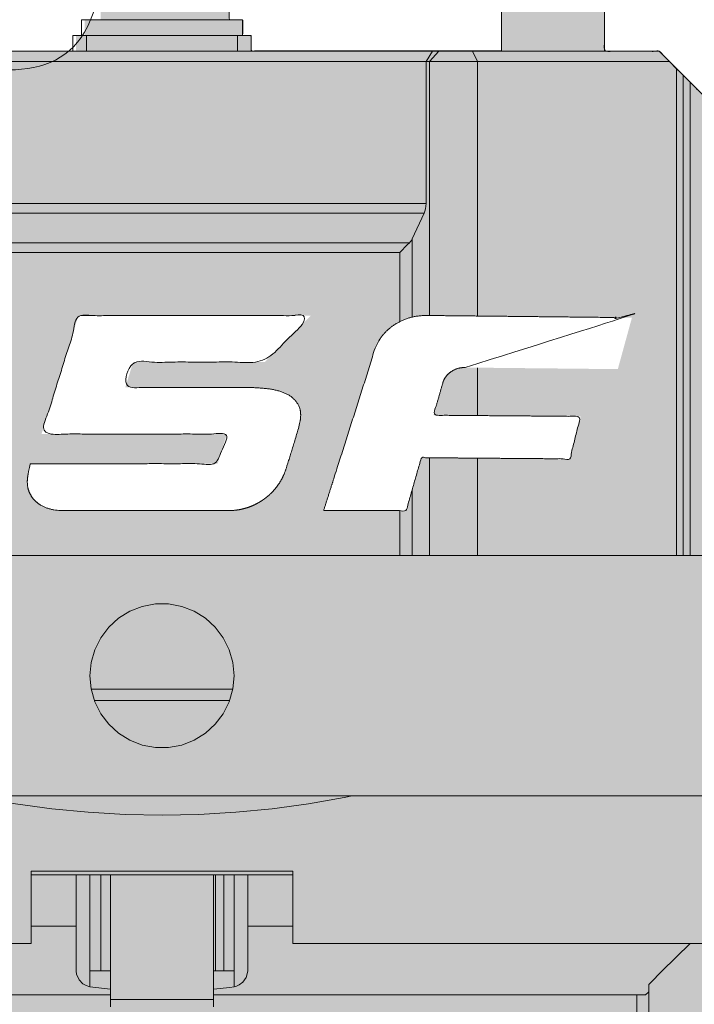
# Model space of a CAD drawing. Header units: inches. Extents: x -548 to 133, y -379 to 381.
# Tile 5 of 7: x -281 to -95, y -106 to 165. Entities that reach past the tile are written whole.
import ezdxf

# ---------------------------------------------------------------- set-up
doc = ezdxf.new("R2010")
doc.units = ezdxf.units.IN
doc.header["$LTSCALE"] = 48
doc.header["$MEASUREMENT"] = 0
doc.layers.add('None', color=7, linetype='Continuous', lineweight=5)

# ---------------------------------------------------------------- blocks, each defined once
blk = doc.blocks.new('Group')
at = {"layer": 'None', "linetype": 'Continuous', "lineweight": 0, "true_color": 0x404040, "transparency": 33554687}
h = blk.add_hatch(color=250, dxfattribs=at)
h.paths.add_polyline_path([(133.47, -105.46), (133.47, 74.07), (22.05, 74.07), (20.23, 74.03), (18.59, 73.71), (17.14, 73.11), (15.87, 72.23), (14.79, 71.07), (13.89, 69.63), (13.18, 67.91), (12.65, 65.91), (12.44, 66.31), (11.95, 67.27), (11.18, 68.79), (10.11, 70.88), (8.76, 73.53), (7.12, 76.74), (5.19, 80.51), (2.98, 84.84), (0.55, 89.58), (-2.01, 94.56), (-4.72, 99.79), (-7.57, 105.27), (-10.56, 111), (-13.69, 116.97), (-16.96, 123.18), (-20.37, 129.65), (-23.89, 136.28), (-27.47, 143), (-31.12, 149.82), (-34.84, 156.72), (-38.63, 163.71), (-42.48, 170.79), (-46.4, 177.96), (-50.39, 185.21), (-54.37, 192.4), (-58.27, 199.37), (-62.1, 206.11), (-65.84, 212.62), (-69.51, 218.91), (-73.1, 224.97), (-76.61, 230.81), (-80.04, 236.42), (-82.06, 239.69), (-84.08, 242.97), (-86.12, 246.26), (-88.17, 249.57), (-90.23, 252.88), (-92.3, 256.21), (-94.38, 259.55), (-96.48, 262.91), (-98.57, 266.26), (-100.66, 269.57), (-102.75, 272.86), (-104.83, 276.12), (-106.91, 279.36), (-108.99, 282.56), (-111.06, 285.74), (-113.13, 288.88), (-115.19, 291.99), (-117.24, 295.05), (-119.27, 298.07), (-121.3, 301.03), (-123.31, 303.94), (-125.31, 306.81), (-127.3, 309.63), (-129.28, 312.39), (-131.24, 315.09), (-133.17, 317.7), (-135.08, 320.22), (-136.96, 322.65), (-138.82, 324.99), (-140.64, 327.25), (-142.44, 329.41), (-144.22, 331.48), (-144.83, 332.18), (-145.51, 332.99), (-146.28, 333.89), (-147.13, 334.89), (-148.05, 335.99), (-149.06, 337.19), (-150.14, 338.49), (-151.3, 339.88), (-152.53, 341.34), (-153.8, 342.83), (-155.13, 344.35), (-156.5, 345.89), (-157.92, 347.47), (-159.39, 349.07), (-160.91, 350.69), (-162.48, 352.35), (-164.09, 354.02), (-165.74, 355.67), (-167.42, 357.33), (-169.13, 358.97), (-170.88, 360.6), (-172.65, 362.23), (-174.47, 363.85), (-176.32, 365.47), (-178.18, 367.04), (-180.05, 368.53), (-181.93, 369.94), (-183.8, 371.27), (-185.68, 372.53), (-187.57, 373.71), (-189.46, 374.8), (-191.35, 375.82), (-193.21, 376.75), (-195.02, 377.58), (-196.78, 378.31), (-198.48, 378.94), (-200.12, 379.46), (-201.71, 379.89), (-203.24, 380.21), (-204.72, 380.44), (-206.15, 380.59), (-207.52, 380.68), (-208.85, 380.72), (-210.13, 380.71), (-211.36, 380.65), (-212.54, 380.53), (-213.67, 380.36), (-214.75, 380.14), (-215.78, 379.87), (-216.77, 379.58), (-217.71, 379.26), (-218.61, 378.91), (-219.46, 378.53), (-220.26, 378.12), (-221.02, 377.68), (-221.73, 377.21), (-222.4, 376.74), (-223.02, 376.29), (-223.61, 375.85), (-224.16, 375.44), (-224.67, 375.04), (-225.14, 374.66), (-225.57, 374.3), (-225.96, 373.96), (-226.34, 373.6), (-226.75, 373.19), (-227.19, 372.72), (-227.65, 372.2), (-228.14, 371.62), (-228.66, 371), (-229.21, 370.32), (-229.78, 369.58), (-230.37, 368.79), (-230.96, 367.93), (-231.56, 367.02), (-232.16, 366.04), (-232.76, 365), (-233.37, 363.91), (-233.98, 362.75), (-234.59, 361.52), (-235.21, 360.24), (-235.81, 358.89), (-236.41, 357.48), (-237, 356), (-237.58, 354.46), (-238.15, 352.85), (-238.72, 351.18), (-239.28, 349.44), (-239.81, 347.63), (-240.32, 345.75), (-240.8, 343.8), (-241.24, 341.78), (-241.65, 339.68), (-242.04, 337.52), (-242.39, 335.28), (-242.71, 332.96), (-242.78, 332.38), (-242.87, 331.73), (-242.96, 330.99), (-243.07, 330.18), (-243.18, 329.29), (-243.3, 328.32), (-243.44, 327.28), (-243.58, 326.16), (-243.73, 324.96), (-243.88, 323.71), (-244.03, 322.4), (-244.17, 321.03), (-244.32, 319.6), (-244.46, 318.1), (-244.61, 316.55), (-244.75, 314.93), (-244.89, 313.26), (-245.02, 311.54), (-245.15, 309.76), (-245.27, 307.93), (-245.39, 306.05), (-245.49, 304.12), (-245.6, 302.14), (-245.69, 300.1), (-245.78, 298.02), (-245.85, 295.9), (-245.9, 293.75), (-245.94, 291.56), (-245.95, 289.33), (-245.96, 287.07), (-245.94, 284.78), (-245.91, 282.45), (-246, 275.24), (-248.83, 275.24), (-249.09, 275.22), (-249.34, 275.16), (-249.56, 275.06), (-249.75, 274.92), (-249.93, 274.74), (-250.08, 274.52), (-250.21, 274.26), (-250.32, 273.96), (-253.69, 252.9), (-255.94, 252.05), (-259.45, 225.7), (-259.51, 210.53), (-258.47, 192.64), (-258.47, 164.99), (-262.91, 164.97), (-262.91, 160.62), (-265.27, 160.62), (-265.27, 156.37), (-323.66, 156.28), (-323.66, 159.11), (-369.38, 159.11), (-369.38, 156.28), (-377.71, 156.28), (-396.61, 137.38), (-396.61, 20.21), (-425.9, 20.21), (-425.9, 17.38), (-429.68, 17.38), (-429.68, 37.22), (-437.24, 37.22), (-437.24, 17.38), (-446.69, 17.38), (-446.69, 30.53), (-461.8, 30.53), (-466.58, 28.44), (-471.71, 0.94), (-491.23, 0.94), (-491.23, -1.9), (-497.78, -1.9), (-497.78, -4.35), (-529.84, -4.35), (-529.84, -27.03), (-497.9, -27.03), (-497.9, -29.49), (-491.29, -29.49), (-491.29, -32.42), (-471.7, -32.42), (-466.58, -59.91), (-461.8, -61.99), (-446.69, -61.99), (-446.7, -58.89), (-446.72, -56.2), (-446.72, -53.93), (-446.72, -52.07), (-446.72, -50.62), (-446.72, -49.59), (-446.7, -48.97), (-446.69, -48.76), (-437.24, -48.76), (-437.24, -68.61), (-429.68, -68.61), (-429.68, -48.76), (-425.9, -48.76), (-425.9, -51.6), (-396.66, -51.6), (-396.66, -51.87), (-396.68, -52.13), (-396.72, -52.37), (-396.77, -52.59), (-396.84, -52.8), (-396.92, -52.98), (-397.02, -53.15), (-397.14, -53.3), (-397.2, -53.37), (-397.29, -53.48), (-397.41, -53.61), (-397.56, -53.77), (-397.74, -53.97), (-397.96, -54.2), (-398.2, -54.46), (-398.47, -54.76), (-398.76, -55.07), (-399.08, -55.41), (-399.43, -55.75), (-399.8, -56.12), (-400.2, -56.5), (-400.62, -56.89), (-401.06, -57.3), (-401.53, -57.72), (-402.03, -58.16), (-402.54, -58.6), (-403.08, -59.06), (-403.64, -59.51), (-404.22, -59.98), (-404.83, -60.45), (-405.45, -60.93), (-406.1, -61.42), (-406.77, -61.9), (-407.45, -62.38), (-408.16, -62.84), (-408.88, -63.3), (-409.61, -63.75), (-410.36, -64.18), (-411.13, -64.61), (-411.92, -65.03), (-412.24, -65.2), (-412.54, -65.39), (-412.83, -65.59), (-413.11, -65.8), (-413.37, -66.02), (-413.62, -66.25), (-413.85, -66.5), (-414.07, -66.76), (-414.28, -67.02), (-414.48, -67.29), (-414.67, -67.56), (-414.84, -67.83), (-415.01, -68.11), (-415.17, -68.39), (-415.31, -68.67), (-415.45, -68.96), (-415.57, -69.24), (-415.69, -69.52), (-415.79, -69.81), (-415.89, -70.09), (-415.97, -70.36), (-416.05, -70.64), (-416.12, -70.92), (-416.18, -71.19), (-416.23, -71.46), (-416.28, -71.71), (-416.32, -71.96), (-416.35, -72.19), (-416.37, -72.42), (-416.39, -72.63), (-416.41, -72.84), (-416.41, -73.03), (-416.42, -73.72), (-416.43, -74.8), (-416.44, -76.26), (-416.44, -78.11), (-416.44, -80.35), (-416.45, -82.98), (-416.45, -85.99), (-416.45, -89.39), (-390.7, -89.39), (-390.7, -137.01), (-380.18, -147.6), (-384.32, -147.6), (-384.32, -154.21), (-383.31, -154.21), (-383.31, -161.89), (-383.27, -162.33), (-383.2, -162.77), (-383.11, -163.19), (-383, -163.6), (-382.87, -163.99), (-382.71, -164.38), (-382.54, -164.75), (-382.33, -165.11), (-382.45, -165.34), (-382.62, -165.65), (-382.83, -166.05), (-383.1, -166.53), (-383.42, -167.1), (-383.8, -167.76), (-384.22, -168.5), (-384.7, -169.32), (-380.19, -171.92), (-382.51, -175.49), (-384.24, -174.57), (-389.4, -183.52), (-388.18, -184.22), (-479.11, -324.22), (-479.48, -324.72), (-479.81, -325.31), (-480.08, -325.97), (-480.3, -326.72), (-480.48, -327.54), (-480.6, -328.44), (-480.68, -329.41), (-480.7, -330.47), (-480.7, -347.18), (-496.26, -373.9), (-494.66, -374.9), (-496.26, -377.67), (-494.62, -378.62), (-480.7, -354.51), (-480.68, -361.17), (-480.67, -362.36), (-480.53, -363.48), (-480.26, -364.55), (-479.86, -365.55), (-479.33, -366.5), (-478.67, -367.39), (-477.88, -368.22), (-476.96, -368.99), (-475.97, -369.68), (-474.95, -370.26), (-473.89, -370.74), (-472.82, -371.11), (-471.71, -371.38), (-470.58, -371.55), (-469.42, -371.61), (-468.23, -371.57), (-12.04, -371.57), (-10.94, -371.59), (-9.85, -371.49), (-8.79, -371.27), (-7.75, -370.94), (-6.72, -370.48), (-5.72, -369.91), (-4.73, -369.22), (-3.77, -368.42), (-2.88, -367.51), (-2.14, -366.51), (-1.54, -365.42), (-1.09, -364.23), (-0.78, -362.96), (-0.61, -361.6), (-0.58, -360.15), (-0.7, -358.6), (-0.7, -354.51), (13.22, -378.62), (14.86, -377.67), (13.25, -374.9), (14.89, -373.95), (-0.7, -347.06), (-0.7, -329.24), (-0.7, -328.64), (-0.76, -328.04), (-0.86, -327.45), (-1, -326.86), (-1.2, -326.28), (-1.45, -325.7), (-1.74, -325.12), (-2.09, -324.55), (-3.83, -321.86), (-8.34, -314.92), (-15.59, -303.75), (-25.61, -288.33), (-38.38, -268.66), (-53.9, -244.76), (-72.19, -216.61), (-93.22, -184.22), (-92, -183.52), (-97.2, -174.64), (-98.89, -175.49), (-101.21, -171.92), (-96.71, -169.32), (-99.1, -165.04), (-98.87, -164.72), (-98.66, -164.36), (-98.49, -163.96), (-98.34, -163.53), (-98.23, -163.07), (-98.15, -162.57), (-98.11, -162.03), (-98.09, -161.46), (-98.09, -154.21), (-97.08, -154.21), (-97.08, -147.68), (-101.18, -147.68), (-90.71, -137.01), (-90.71, -89.39), (-64.96, -89.39), (-64.97, -72.93), (-64.98, -71.81), (-65.14, -70.73), (-65.47, -69.69), (-65.95, -68.69), (-66.59, -67.71), (-67.39, -66.78), (-68.35, -65.88), (-69.47, -65.01), (-69.92, -64.7), (-70.35, -64.4), (-70.78, -64.12), (-71.2, -63.85), (-71.6, -63.59), (-72, -63.34), (-72.39, -63.1), (-72.76, -62.88), (-73.14, -62.66), (-73.52, -62.44), (-73.9, -62.21), (-74.28, -61.97), (-74.67, -61.72), (-75.06, -61.47), (-75.45, -61.22), (-75.85, -60.95), (-76.25, -60.68), (-76.66, -60.38), (-77.08, -60.07), (-77.51, -59.75), (-77.95, -59.41), (-78.4, -59.05), (-78.86, -58.68), (-79.33, -58.29), (-79.81, -57.87), (-80.32, -57.42), (-80.84, -56.94), (-81.39, -56.41), (-81.97, -55.86), (-82.56, -55.26), (-83.18, -54.63), (-83.81, -53.97), (-83.85, -53.93), (-83.88, -53.89), (-83.91, -53.84), (-83.95, -53.8), (-83.98, -53.75), (-84.02, -53.7), (-84.06, -53.64), (-84.1, -53.59), (-84.14, -53.53), (-84.19, -53.47), (-84.23, -53.41), (-84.27, -53.35), (-84.31, -53.28), (-84.35, -53.22), (-84.39, -53.14), (-84.42, -53.07), (-84.46, -53), (-84.5, -52.92), (-84.53, -52.84), (-84.57, -52.76), (-84.6, -52.68), (-84.63, -52.59), (-84.66, -52.5), (-84.68, -52.41), (-84.71, -52.32), (-84.73, -52.22), (-84.75, -52.12), (-84.77, -52.02), (-84.78, -51.92), (-84.79, -51.81), (-84.79, -51.71), (-84.79, -51.6), (-47.95, -51.6), (-47.95, -48.76), (-34.72, -48.76), (-34.72, -44.04), (-23.8, -44.04), (-23.8, -37.42), (12.52, -37.42), (12.52, -96.01), (12.57, -97.02), (12.7, -97.98), (12.92, -98.89), (13.22, -99.75), (13.61, -100.56), (14.09, -101.32), (14.64, -102.03), (15.29, -102.69), (15.55, -102.92), (15.8, -103.14), (16.05, -103.34), (16.3, -103.54), (16.55, -103.72), (16.8, -103.89), (17.04, -104.05), (17.28, -104.19), (17.52, -104.32), (17.76, -104.45), (17.99, -104.57), (18.23, -104.67), (18.46, -104.77), (18.69, -104.87), (18.91, -104.95), (19.14, -105.02), (19.36, -105.09), (19.59, -105.15), (19.81, -105.2), (20.02, -105.25), (20.24, -105.29), (20.46, -105.33), (20.67, -105.36), (20.88, -105.38), (21.09, -105.4), (21.3, -105.41), (21.51, -105.43), (21.71, -105.44), (21.92, -105.44), (22.12, -105.45), (22.32, -105.45), (22.52, -105.46)])
h.paths.add_polyline_path([(-13.84, 91.13), (-13.04, 89.49), (-11.55, 86.52), (-9.39, 82.22), (-6.54, 76.58), (-3.01, 69.61), (1.19, 61.31), (6.08, 51.67), (11.65, 40.7), (11.65, 5.92), (-24.63, 5.92), (-24.63, 12.45), (-35.59, 12.45), (-35.59, 17.26), (-48.82, 17.26), (-48.82, 20.09), (-85.67, 20.09), (-85.67, 137.26), (-104.57, 156.16), (-119.69, 156.16), (-119.69, 179.4), (-148.03, 179.4), (-148.03, 156.25), (-217.01, 156.25), (-217.01, 160.5), (-219.34, 160.5), (-219.34, 164.85), (-223.06, 164.85), (-223.06, 192.65), (-222.02, 210.41), (-222.08, 225.58), (-225.5, 251.93), (-227.84, 252.78), (-231.21, 273.84), (-231.3, 274.13), (-231.41, 274.38), (-231.54, 274.6), (-231.7, 274.77), (-231.88, 274.91), (-232.08, 275.01), (-232.31, 275.07), (-232.55, 275.1), (-232.65, 275.1), (-232.74, 275.1), (-232.83, 275.1), (-232.92, 275.1), (-233, 275.1), (-233.09, 275.11), (-233.16, 275.11), (-233.24, 275.11), (-233.31, 275.11), (-233.39, 275.11), (-233.47, 275.11), (-233.54, 275.11), (-233.62, 275.11), (-233.7, 275.11), (-233.77, 275.11), (-233.85, 275.11), (-233.93, 275.12), (-234.02, 275.12), (-234.1, 275.12), (-234.19, 275.12), (-234.28, 275.12), (-234.37, 275.12), (-234.47, 275.12), (-234.56, 275.12), (-234.66, 275.12), (-234.77, 275.12), (-234.88, 275.12), (-235, 275.12), (-235.13, 275.12), (-235.26, 275.12), (-235.39, 275.12), (-235.53, 275.12), (-235.53, 282.32), (-235.5, 285.76), (-235.42, 289.4), (-235.31, 293.25), (-235.17, 297.31), (-234.99, 301.59), (-234.77, 306.07), (-234.51, 310.76), (-234.22, 315.66), (-234.1, 317.53), (-233.95, 319.4), (-233.78, 321.26), (-233.59, 323.1), (-233.38, 324.94), (-233.14, 326.78), (-232.89, 328.6), (-232.61, 330.42), (-232.32, 332.21), (-232, 333.98), (-231.67, 335.72), (-231.32, 337.43), (-230.96, 339.11), (-230.57, 340.77), (-230.17, 342.39), (-229.75, 343.99), (-229.31, 345.55), (-228.86, 347.07), (-228.39, 348.55), (-227.91, 350), (-227.41, 351.4), (-226.89, 352.77), (-226.36, 354.1), (-225.81, 355.39), (-225.25, 356.62), (-224.67, 357.8), (-224.08, 358.92), (-223.48, 359.98), (-222.87, 360.98), (-222.25, 361.93), (-221.61, 362.81), (-220.96, 363.63), (-220.31, 364.39), (-219.64, 365.09), (-218.97, 365.73), (-218.3, 366.32), (-217.62, 366.84), (-216.94, 367.3), (-216.24, 367.7), (-215.55, 368.04), (-214.85, 368.33), (-214.15, 368.58), (-213.45, 368.8), (-212.75, 368.98), (-212.05, 369.12), (-211.35, 369.22), (-210.65, 369.28), (-209.96, 369.3), (-209.26, 369.29), (-208.56, 369.26), (-207.87, 369.2), (-207.18, 369.11), (-206.5, 368.99), (-205.81, 368.85), (-205.13, 368.67), (-204.45, 368.48), (-203.78, 368.26), (-203.12, 368.04), (-202.46, 367.81), (-201.82, 367.58), (-201.18, 367.35), (-200.55, 367.11), (-199.93, 366.86), (-199.31, 366.61), (-198.68, 366.33), (-197.99, 366), (-197.25, 365.61), (-196.45, 365.17), (-195.61, 364.68), (-194.71, 364.13), (-193.76, 363.53), (-192.75, 362.88), (-191.71, 362.17), (-190.62, 361.41), (-189.5, 360.59), (-188.33, 359.72), (-187.14, 358.79), (-185.9, 357.8), (-184.63, 356.75), (-183.32, 355.65), (-181.97, 354.5), (-180.6, 353.28), (-179.19, 352.01), (-177.76, 350.68), (-176.3, 349.29), (-174.8, 347.84), (-173.28, 346.33), (-171.73, 344.77), (-170.15, 343.15), (-168.56, 341.46), (-166.96, 339.72), (-165.34, 337.91), (-163.71, 336.04), (-162.06, 334.11), (-160.4, 332.12), (-158.72, 330.07), (-158.24, 329.48), (-157.64, 328.74), (-156.9, 327.83), (-156.04, 326.77), (-155.05, 325.55), (-153.92, 324.17), (-152.67, 322.64), (-151.29, 320.94), (-149.8, 319.09), (-148.22, 317.08), (-146.53, 314.91), (-144.75, 312.59), (-142.88, 310.11), (-140.91, 307.47), (-138.84, 304.68), (-136.68, 301.73), (-134.43, 298.62), (-132.1, 295.35), (-129.69, 291.93), (-127.21, 288.35), (-124.64, 284.61), (-122, 280.72), (-119.27, 276.67), (-116.47, 272.46), (-113.6, 268.09), (-110.69, 263.57), (-107.73, 258.9), (-104.73, 254.07), (-101.68, 249.08), (-98.59, 243.93), (-95.45, 238.63), (-92.26, 233.17), (-91.56, 231.97), (-90.64, 230.38), (-89.49, 228.41), (-88.13, 226.07), (-86.54, 223.34), (-84.74, 220.24), (-82.71, 216.75), (-80.46, 212.89), (-78.06, 208.75), (-75.58, 204.46), (-73.02, 200.01), (-70.38, 195.4), (-67.65, 190.63), (-64.84, 185.71), (-61.96, 180.62), (-58.99, 175.38), (-55.97, 170.03), (-52.95, 164.64), (-49.91, 159.19), (-46.86, 153.7), (-43.8, 148.16), (-40.72, 142.58), (-37.64, 136.94), (-34.55, 131.26), (-31.51, 125.64), (-28.6, 120.19), (-25.82, 114.91), (-23.17, 109.81), (-20.64, 104.88), (-18.25, 100.12), (-15.98, 95.54)])
for points in [[(-99.78, 151.37), (-98.78, 150.37), (-98.17, 149.75), (-97.96, 149.54)], [(-97.96, 149.54), (-97.9, 149.48), (-97.73, 149.31), (-97.45, 149.04), (-97.07, 148.66), (-96.61, 148.19), (-96.07, 147.65)], [(-168.84, 114.26), (-168.87, 113.52), (-168.97, 112.81), (-169.14, 112.16), (-169.36, 111.58)], [(-173.42, 103.4), (-173.99, 102.83), (-174.65, 102.18), (-175.36, 101.47), (-176.09, 100.73)], [(-173.42, 103.4), (-173.13, 103.73), (-172.88, 104.09), (-172.67, 104.48)], [(-221.74, -15.81), (-222.08, -19.46), (-223.08, -22.98), (-224.71, -26.26), (-226.92, -29.18), (-229.62, -31.65), (-232.74, -33.58), (-236.15, -34.9), (-239.75, -35.57), (-243.41, -35.57), (-247.01, -34.9), (-250.42, -33.58), (-253.54, -31.65), (-256.24, -29.18), (-258.45, -26.26), (-260.08, -22.98), (-261.08, -19.46), (-261.42, -15.81), (-261.08, -12.17), (-260.08, -8.64), (-258.45, -5.37), (-256.24, -2.44), (-253.54, 0.02), (-250.42, 1.95), (-247.01, 3.27), (-243.41, 3.95), (-239.75, 3.95), (-236.15, 3.27), (-232.74, 1.95), (-229.62, 0.02), (-226.92, -2.44), (-224.71, -5.37), (-223.08, -8.64), (-222.08, -12.17), (-221.74, -15.81)], [(-189.14, -48.88), (-191.39, -49.34), (-201.22, -51.08), (-211.19, -52.44), (-221.27, -53.41), (-231.41, -53.99), (-241.58, -54.19), (-251.75, -53.99), (-261.89, -53.41), (-271.97, -52.44), (-281.94, -51.08), (-291.77, -49.34), (-294.02, -48.88)], [(-261.42, -101.47), (-262.48, -101.16), (-263.36, -100.64), (-264.39, -99.59), (-265.11, -97.98), (-265.2, -97.14)], [(-217.96, -97.14), (-218.38, -98.92), (-219.31, -100.22), (-220.3, -100.97), (-221.25, -101.37), (-221.74, -101.47)], [(-106.32, -99.76), (-106.16, -99.59), (-104.65, -97.98), (-103.82, -97.14)], [(-227.41, -102.1), (-222.89, -101.63), (-221.74, -101.47)]]:
    blk.add_hatch(color=250, dxfattribs=at).paths.add_polyline_path(points)
at = {"layer": 'None', "color": 7, "linetype": 'Continuous', "lineweight": 5, "transparency": 33554687}
for p, q in [((-148.04, 179.4), (-148.04, 156.16)), ((-119.69, 156.16), (-119.69, 179.4)), ((-263.79, 164.85), (-263.79, 160.5)), ((-219.38, 160.5), (-219.38, 164.85)), ((-266.15, 160.5), (-266.15, 156.16)), ((-262.37, 160.5), (-262.37, 156.16)), ((-262.37, 160.5), (-220.79, 160.5)), ((-220.79, 160.5), (-220.79, 156.16)), ((-217.01, 160.5), (-217.01, 156.16)), ((-316.13, 156.16), (-167.03, 156.16)), ((-167.03, 156.16), (-168.84, 153.32)), ((-167.88, 153.32), (-165.31, 156.16)), ((-167.03, 156.16), (-165.31, 156.16)), ((-154.64, 153.32), (-156.04, 156.16)), ((-104.57, 156.16), (-101.74, 153.32)), ((-168.84, 153.32), (-314.32, 153.32)), ((-167.88, 153.32), (-168.84, 153.32)), ((-168.84, 114.26), (-168.84, 153.32)), ((-167.88, 17.26), (-167.88, 153.32)), ((-154.64, 153.32), (-154.64, 17.26)), ((-99.78, 151.37), (-101.74, 153.32)), ((-99.78, 17.26), (-99.78, 151.37)), ((-97.96, 149.54), (-97.96, 17.26)), ((-87.56, 139.15), (-96.07, 147.65)), ((-96.07, 147.65), (-96.07, 17.26)), ((-314.32, 114.26), (-168.84, 114.26)), ((-169.36, 111.58), (-313.8, 111.58)), ((-169.36, 111.58), (-172.67, 104.48)), ((-309.74, 103.4), (-173.42, 103.4)), ((-172.67, 104.48), (-172.67, 17.26)), ((-176.09, 100.73), (-307.07, 100.73)), ((-176.09, 17.26), (-176.09, 100.73)), ((-86.49, 17.26), (-396.67, 17.26)), ((-261.07, -19.51), (-222.09, -19.51)), ((-222.94, -22.61), (-260.22, -22.61)), ((-86.49, -48.88), (-396.67, -48.88)), ((-277.67, -89.51), (-277.67, -69.67)), ((-205.49, -69.67), (-205.49, -89.51)), ((-277.67, -70.62), (-205.49, -70.62)), ((-265.2, -84.79), (-265.2, -70.62)), ((-261.42, -97.07), (-261.42, -70.62)), ((-258.43, -97.07), (-258.43, -70.62)), ((-255.75, -105.02), (-255.75, -70.62)), ((-227.41, -105.02), (-227.41, -70.62)), ((-226.84, -97.07), (-226.84, -70.62)), ((-224.57, -97.07), (-224.57, -70.62)), ((-221.74, -70.62), (-221.74, -97.07)), ((-217.96, -70.62), (-217.96, -84.79)), ((-265.2, -84.79), (-265.2, -97.14)), ((-217.96, -97.14), (-217.96, -84.79)), ((-96.09, -89.51), (-103.82, -97.14)), ((-258.43, -97.07), (-261.42, -97.07)), ((-261.42, -97.07), (-261.42, -101.47)), ((-255.75, -97.07), (-258.43, -97.07)), ((-226.84, -97.07), (-227.41, -97.07)), ((-224.57, -97.07), (-226.84, -97.07)), ((-221.74, -97.07), (-224.57, -97.07)), ((-221.74, -101.47), (-221.74, -97.07)), ((-107.4, -100.84), (-106.32, -99.76)), ((-261.42, -101.47), (-255.75, -102.1)), ((-108.35, -103.69), (-107.58, -102.92)), ((-107.4, -100.84), (-107.4, -127.31)), ((-255.75, -105.02), (-227.41, -105.02)), ((-110.71, -124.85), (-110.71, -103.69))]:
    blk.add_line(p, q, dxfattribs=at)
at = {"layer": 'None', "color": 7, "linetype": 'Continuous', "lineweight": 5, "transparency": 33554687, "flags": 128}
for points in [[(-263.79, 164.85), (-263.45, 164.85), (-262.45, 164.85), (-260.81, 164.85), (-258.59, 164.85), (-255.85, 164.85), (-252.68, 164.85), (-249.17, 164.85), (-245.44, 164.85), (-241.58, 164.85), (-237.72, 164.85), (-233.99, 164.85), (-230.48, 164.85), (-227.31, 164.85), (-224.57, 164.85), (-222.35, 164.85), (-220.71, 164.85), (-219.71, 164.85), (-219.38, 164.85)], [(-266.15, 160.5), (-266.07, 160.5), (-265.86, 160.5), (-265.51, 160.5), (-265.04, 160.5), (-264.47, 160.5), (-263.81, 160.5), (-263.1, 160.5), (-262.37, 160.5)], [(-220.79, 160.5), (-220.06, 160.5), (-219.35, 160.5), (-218.69, 160.5), (-218.12, 160.5), (-217.65, 160.5), (-217.3, 160.5), (-217.09, 160.5), (-217.01, 160.5)], [(-165.31, 156.16), (-164.61, 156.16), (-163.68, 156.16), (-162.57, 156.16), (-161.32, 156.16), (-159.99, 156.16), (-158.62, 156.16), (-157.29, 156.16), (-156.04, 156.16)], [(-156.04, 156.16), (-148.69, 156.16), (-141.57, 156.16), (-134.69, 156.16), (-128.08, 156.16), (-121.74, 156.16), (-115.7, 156.16), (-109.98, 156.16), (-104.57, 156.16)], [(-154.64, 153.32), (-156.42, 153.32), (-158.33, 153.32), (-160.28, 153.32), (-162.18, 153.32), (-163.97, 153.32), (-165.56, 153.32), (-166.88, 153.32), (-167.88, 153.32)], [(-101.74, 153.32), (-107.27, 153.32), (-113.14, 153.32), (-119.34, 153.32), (-125.85, 153.32), (-132.65, 153.32), (-139.73, 153.32), (-147.06, 153.32), (-154.64, 153.32)], [(-99.78, 151.37), (-98.78, 150.37), (-98.17, 149.75), (-97.96, 149.54)], [(-97.96, 149.54), (-97.9, 149.48), (-97.73, 149.31), (-97.45, 149.04), (-97.07, 148.66), (-96.61, 148.19), (-96.07, 147.65)], [(-168.84, 114.26), (-168.87, 113.52), (-168.97, 112.81), (-169.14, 112.16), (-169.36, 111.58)], [(-173.42, 103.4), (-173.99, 102.83), (-174.65, 102.18), (-175.36, 101.47), (-176.09, 100.73)], [(-173.42, 103.4), (-173.13, 103.73), (-172.88, 104.09), (-172.67, 104.48)], [(-221.74, -15.81), (-222.08, -19.46), (-223.08, -22.98), (-224.71, -26.26), (-226.92, -29.18), (-229.62, -31.65), (-232.74, -33.58), (-236.15, -34.9), (-239.75, -35.57), (-243.41, -35.57), (-247.01, -34.9), (-250.42, -33.58), (-253.54, -31.65), (-256.24, -29.18), (-258.45, -26.26), (-260.08, -22.98), (-261.08, -19.46), (-261.42, -15.81), (-261.08, -12.17), (-260.08, -8.64), (-258.45, -5.37), (-256.24, -2.44), (-253.54, 0.02), (-250.42, 1.95), (-247.01, 3.27), (-243.41, 3.95), (-239.75, 3.95), (-236.15, 3.27), (-232.74, 1.95), (-229.62, 0.02), (-226.92, -2.44), (-224.71, -5.37), (-223.08, -8.64), (-222.08, -12.17), (-221.74, -15.81)], [(-189.14, -48.88), (-191.39, -49.34), (-201.22, -51.08), (-211.19, -52.44), (-221.27, -53.41), (-231.41, -53.99), (-241.58, -54.19), (-251.75, -53.99), (-261.89, -53.41), (-271.97, -52.44), (-281.94, -51.08), (-291.77, -49.34), (-294.02, -48.88)], [(-205.49, -69.67), (-214.42, -69.67), (-223.44, -69.67), (-232.5, -69.67), (-241.58, -69.67), (-250.66, -69.67), (-259.72, -69.67), (-268.74, -69.67), (-277.67, -69.67)], [(-277.67, -84.79), (-275.1, -84.79), (-265.2, -84.79)], [(-217.96, -84.79), (-208.06, -84.79), (-205.49, -84.79)], [(-417.33, -89.51), (-417.33, -89.51), (-416.94, -89.51), (-415.88, -89.51), (-414.16, -89.51), (-411.78, -89.51), (-408.76, -89.51), (-405.09, -89.51), (-400.8, -89.51), (-395.9, -89.51), (-390.41, -89.51), (-384.36, -89.51), (-377.76, -89.51), (-370.64, -89.51), (-363.03, -89.51), (-354.95, -89.51), (-346.44, -89.51), (-337.53, -89.51), (-328.26, -89.51), (-318.65, -89.51), (-308.76, -89.51), (-298.6, -89.51), (-288.23, -89.51), (-277.67, -89.51)], [(-205.49, -89.51), (-194.93, -89.51), (-184.56, -89.51), (-174.41, -89.51), (-164.51, -89.51), (-154.9, -89.51), (-145.63, -89.51), (-136.72, -89.51), (-128.21, -89.51), (-120.13, -89.51), (-112.52, -89.51), (-105.4, -89.51), (-98.8, -89.51), (-92.75, -89.51), (-87.26, -89.51), (-82.36, -89.51), (-78.07, -89.51), (-74.4, -89.51), (-71.38, -89.51), (-69, -89.51), (-67.28, -89.51), (-66.22, -89.51), (-65.83, -89.51), (-65.83, -89.51)], [(-261.42, -101.47), (-262.48, -101.16), (-263.36, -100.64), (-264.39, -99.59), (-265.11, -97.98), (-265.2, -97.14)], [(-217.96, -97.14), (-218.38, -98.92), (-219.31, -100.22), (-220.3, -100.97), (-221.25, -101.37), (-221.74, -101.47)], [(-106.32, -99.76), (-106.16, -99.59), (-104.65, -97.98), (-103.82, -97.14)], [(-227.41, -102.1), (-222.89, -101.63), (-221.74, -101.47)], [(-255.75, -103.69), (-258, -103.69), (-267.28, -103.69), (-276.44, -103.69), (-285.42, -103.69), (-294.19, -103.69), (-302.69, -103.69), (-310.89, -103.69), (-318.74, -103.69), (-326.21, -103.69), (-333.26, -103.69), (-339.85, -103.69), (-345.95, -103.69), (-351.53, -103.69), (-356.56, -103.69), (-361.03, -103.69), (-364.89, -103.69), (-368.14, -103.69), (-370.76, -103.69), (-372.74, -103.69), (-374.06, -103.69), (-374.73, -103.69), (-374.81, -103.69)], [(-255.75, -107.02), (-255.75, -106.81), (-255.75, -106.59), (-255.75, -106.35), (-255.75, -106.1), (-255.75, -105.84), (-255.75, -105.57), (-255.75, -105.3), (-255.75, -105.02)], [(-108.35, -103.69), (-108.68, -103.69), (-109.68, -103.69), (-111.33, -103.69), (-113.63, -103.69), (-116.57, -103.69), (-120.13, -103.69), (-124.29, -103.69), (-129.04, -103.69), (-134.35, -103.69), (-140.2, -103.69), (-146.55, -103.69), (-153.37, -103.69), (-160.63, -103.69), (-168.3, -103.69), (-176.33, -103.69), (-184.68, -103.69), (-193.32, -103.69), (-202.2, -103.69), (-211.28, -103.69), (-220.51, -103.69), (-227.41, -103.69)], [(-227.41, -107.02), (-227.41, -106.81), (-227.41, -106.59), (-227.41, -106.35), (-227.41, -106.1), (-227.41, -105.84), (-227.41, -105.57), (-227.41, -105.3), (-227.41, -105.02)]]:
    blk.add_lwpolyline(points, dxfattribs=at)
at = {"layer": 'None', "color": 7, "linetype": 'Continuous', "lineweight": 5, "transparency": 33554687}
for points, knots in [([(133.47, -105.46), (133.47, -15.69), (133.47, 74.07), (77.76, 74.07), (22.05, 74.07), (14.39, 74.48), (12.65, 65.91), (12.41, 66.39), (-6.45, 103.3), (-34.3, 156), (-66.47, 214.43), (-80.04, 236.42), (-88.08, 249.47), (-104.87, 276.35), (-121.39, 301.42), (-137.17, 323.37), (-144.22, 331.48), (-146.49, 334.1), (-156.11, 345.67), (-168.86, 359.03), (-183.77, 371.9), (-191.35, 375.82), (-198.92, 379.74), (-210.52, 381.13), (-218.97, 379.14), (-224.48, 375.29), (-225.96, 373.96), (-227.44, 372.63), (-232.13, 366.53), (-237.06, 356.52), (-241.49, 342.36), (-242.71, 332.96), (-242.99, 330.8), (-244.18, 321.51), (-245.32, 308.35), (-246.07, 291.84), (-245.91, 282.45), (-245.95, 278.84), (-246, 275.24), (-247.41, 275.24), (-249.93, 275.24), (-250.32, 273.96), (-252.01, 263.43), (-253.69, 252.9), (-254.81, 252.48), (-255.94, 252.05), (-257.7, 238.87), (-259.45, 225.7), (-259.48, 218.12), (-259.51, 210.53), (-258.99, 201.59), (-258.47, 192.64), (-258.47, 178.82), (-258.47, 164.99), (-260.69, 164.98), (-262.91, 164.97), (-262.91, 162.8), (-262.91, 160.62), (-264.09, 160.62), (-265.27, 160.62), (-265.27, 158.5), (-265.27, 156.37), (-294.47, 156.32), (-323.66, 156.28), (-323.66, 157.69), (-323.66, 159.11), (-346.52, 159.11), (-369.38, 159.11), (-369.38, 157.69), (-369.38, 156.28), (-373.55, 156.28), (-377.71, 156.28), (-387.16, 146.83), (-396.61, 137.38), (-396.61, 78.8), (-396.61, 20.21), (-411.25, 20.21), (-425.9, 20.21), (-425.9, 18.8), (-425.9, 17.38), (-427.79, 17.38), (-429.68, 17.38), (-429.68, 27.3), (-429.68, 37.22), (-433.46, 37.22), (-437.24, 37.22), (-437.24, 27.3), (-437.24, 17.38), (-441.96, 17.38), (-446.69, 17.38), (-446.69, 23.96), (-446.69, 30.53), (-454.25, 30.53), (-461.8, 30.53), (-464.19, 29.49), (-466.58, 28.44), (-469.14, 14.69), (-471.71, 0.94), (-481.47, 0.94), (-491.23, 0.94), (-491.23, -0.48), (-491.23, -1.9), (-494.51, -1.9), (-497.78, -1.9), (-497.78, -3.12), (-497.78, -4.35), (-513.81, -4.35), (-529.84, -4.35), (-529.84, -15.69), (-529.84, -27.03), (-513.87, -27.03), (-497.9, -27.03), (-497.9, -28.26), (-497.9, -29.49), (-494.59, -29.49), (-491.29, -29.49), (-491.29, -30.95), (-491.29, -32.42), (-481.49, -32.42), (-471.7, -32.42), (-469.14, -46.16), (-466.58, -59.91), (-464.19, -60.95), (-461.8, -61.99), (-454.25, -61.99), (-446.69, -61.99), (-446.76, -48.76), (-441.96, -48.76), (-437.24, -48.76), (-437.24, -58.68), (-437.24, -68.61), (-433.46, -68.61), (-429.68, -68.61), (-429.68, -58.68), (-429.68, -48.76), (-427.79, -48.76), (-425.9, -48.76), (-425.9, -50.18), (-425.9, -51.6), (-411.28, -51.6), (-396.66, -51.6), (-396.64, -52.74), (-397.14, -53.3), (-397.33, -53.52), (-399.61, -55.99), (-403.46, -59.46), (-408.74, -63.37), (-411.92, -65.03), (-413.21, -65.7), (-414.93, -67.81), (-415.96, -70.1), (-416.4, -72.28), (-416.45, -75.02), (-416.45, -89.39), (-403.57, -89.39), (-390.7, -89.39), (-390.7, -113.2), (-390.7, -137.01), (-385.44, -142.31), (-380.18, -147.6), (-382.25, -147.6), (-384.32, -147.6), (-384.32, -150.9), (-384.32, -154.21), (-383.82, -154.21), (-383.31, -154.21), (-383.31, -158.05), (-383.31, -161.89), (-383.18, -163.69), (-382.33, -165.11), (-382.69, -165.85), (-384.7, -169.32), (-382.45, -170.62), (-380.19, -171.92), (-381.35, -173.71), (-382.51, -175.49), (-383.38, -175.03), (-384.24, -174.57), (-386.82, -179.05), (-389.4, -183.52), (-388.79, -183.87), (-388.18, -184.22), (-433.65, -254.22), (-479.11, -324.22), (-480.7, -326.09), (-480.7, -338.82), (-480.7, -347.18), (-488.48, -360.54), (-496.26, -373.9), (-495.46, -374.4), (-494.66, -374.9), (-495.46, -376.29), (-496.26, -377.67), (-495.44, -378.15), (-494.62, -378.62), (-487.66, -366.56), (-480.7, -354.51), (-480.69, -357.84), (-480.68, -361.17), (-480.89, -366.03), (-476.96, -368.99), (-473.04, -371.95), (-468.23, -371.57), (-240.14, -371.57), (-12.04, -371.57), (-7.59, -371.88), (-3.77, -368.42), (0.06, -364.96), (-0.7, -358.6), (-0.7, -356.55), (-0.7, -354.51), (6.26, -366.56), (13.22, -378.62), (14.04, -378.15), (14.86, -377.67), (14.05, -376.29), (13.25, -374.9), (14.07, -374.42), (14.89, -373.95), (7.09, -360.51), (-0.7, -347.06), (-0.7, -338.15), (-0.7, -329.24), (-0.61, -326.83), (-2.09, -324.55), (-3.56, -322.27), (-93.22, -184.22), (-92.61, -183.87), (-92, -183.52), (-94.6, -179.08), (-97.2, -174.64), (-98.05, -175.07), (-98.89, -175.49), (-100.05, -173.71), (-101.21, -171.92), (-98.96, -170.62), (-96.71, -169.32), (-97.91, -167.18), (-99.1, -165.04), (-98.09, -163.81), (-98.09, -157.84), (-98.09, -154.21), (-97.59, -154.21), (-97.08, -154.21), (-97.08, -150.95), (-97.08, -147.68), (-99.13, -147.68), (-101.18, -147.68), (-95.95, -142.35), (-90.71, -137.01), (-90.71, -113.2), (-90.71, -89.39), (-77.83, -89.39), (-64.96, -89.39), (-64.96, -81.16), (-64.97, -72.93), (-64.68, -68.4), (-69.47, -65.01), (-71.27, -63.74), (-74.26, -62.02), (-77.43, -59.88), (-81.22, -56.7), (-83.81, -53.97), (-83.94, -53.81), (-84.27, -53.37), (-84.58, -52.78), (-84.79, -52.04), (-84.79, -51.6), (-66.37, -51.6), (-47.95, -51.6), (-47.95, -50.18), (-47.95, -48.76), (-41.33, -48.76), (-34.72, -48.76), (-34.72, -46.4), (-34.72, -44.04), (-29.26, -44.04), (-23.8, -44.04), (-23.8, -40.73), (-23.8, -37.42), (-5.64, -37.42), (12.52, -37.42), (12.52, -66.71), (12.52, -96.01), (12.54, -100.15), (15.29, -102.69), (16.32, -103.64), (18.24, -104.74), (20.04, -105.3), (21.72, -105.46), (77.99, -105.46), (133.47, -105.46)], [0, 0, 0, 0.511695, 0.511695, 0.829249, 0.829249, 0.87299, 0.87299, 0.875688, 0.878386, 0.881084, 0.883783, 0.883783, 0.885383, 0.886983, 0.888583, 0.890184, 0.890184, 0.8907, 0.891216, 0.891732, 0.892249, 0.892249, 0.892765, 0.893281, 0.893797, 0.894313, 0.894313, 0.89483, 0.895346, 0.895862, 0.896378, 0.896378, 0.896497, 0.896617, 0.896736, 0.896855, 0.896855, 0.896901, 0.896901, 0.896919, 0.896933, 0.896933, 0.897044, 0.897044, 0.897056, 0.897056, 0.897195, 0.897195, 0.897274, 0.897274, 0.897367, 0.897367, 0.897511, 0.897511, 0.897535, 0.897535, 0.897557, 0.897557, 0.89757, 0.89757, 0.897592, 0.897592, 0.897896, 0.897896, 0.897911, 0.897911, 0.898149, 0.898149, 0.898164, 0.898164, 0.898207, 0.898207, 0.898346, 0.898346, 0.898957, 0.898957, 0.89911, 0.89911, 0.899124, 0.899124, 0.899144, 0.899144, 0.899247, 0.899247, 0.899287, 0.899287, 0.89939, 0.89939, 0.899439, 0.899439, 0.899508, 0.899508, 0.899587, 0.899587, 0.899614, 0.899614, 0.89976, 0.89976, 0.899861, 0.899861, 0.899876, 0.899876, 0.89991, 0.89991, 0.899923, 0.899923, 0.90009, 0.90009, 0.900208, 0.900208, 0.900375, 0.900375, 0.900388, 0.900388, 0.900422, 0.900422, 0.900437, 0.900437, 0.900539, 0.900539, 0.900685, 0.900685, 0.900712, 0.900712, 0.900791, 0.900791, 0.900929, 0.909577, 0.909577, 0.927738, 0.927738, 0.934657, 0.934657, 0.952818, 0.952818, 0.956277, 0.956277, 0.958871, 0.958871, 0.985633, 0.985633, 0.987716, 0.987716, 0.988496, 0.989276, 0.990055, 0.990835, 0.990835, 0.991152, 0.991469, 0.991786, 0.992103, 0.992948, 0.992948, 0.993705, 0.993705, 0.995105, 0.995105, 0.995544, 0.995544, 0.995666, 0.995666, 0.99586, 0.99586, 0.99589, 0.99589, 0.996115, 0.996115, 0.996222, 0.996222, 0.996275, 0.996275, 0.996309, 0.996309, 0.996337, 0.996337, 0.99635, 0.99635, 0.996418, 0.996418, 0.996428, 0.996428, 0.997529, 0.997529, 0.997562, 0.997624, 0.997624, 0.997738, 0.997738, 0.997745, 0.997745, 0.997757, 0.997757, 0.997764, 0.997764, 0.997868, 0.997868, 0.997892, 0.997892, 0.997928, 0.997928, 0.997965, 0.997965, 0.999672, 0.999672, 0.999705, 0.999705, 0.999739, 0.999739, 0.999749, 0.999749, 0.999822, 0.999822, 0.999827, 0.999827, 0.999835, 0.999835, 0.99984, 0.99984, 0.999921, 0.999921, 0.999968, 0.999968, 0.99998, 0.99998, 0.999993, 0.999993, 0.999993, 0.999993, 0.999993, 0.999993, 0.999993, 0.999993, 0.999994, 0.999994, 0.999994, 0.999994, 0.999994, 0.999994, 0.999994, 0.999994, 0.999994, 0.999994, 0.999994, 0.999994, 0.999994, 0.999995, 0.999995, 0.999995, 0.999995, 0.999996, 0.999996, 0.999997, 0.999997, 0.999997, 0.999997, 0.999998, 0.999998, 0.999998, 0.999998, 0.999998, 0.999998, 0.999998, 0.999998, 0.999998, 0.999998, 0.999998, 0.999998, 0.999998, 0.999998, 0.999998, 0.999998, 0.999998, 0.999998, 0.999998, 0.999998, 0.999998, 0.999998, 0.999998, 0.999998, 0.999998, 0.999998, 0.999999, 0.999999, 0.999999, 0.999999, 0.999999, 0.999999, 0.999999, 0.999999, 1, 1, 1]), ([(-13.84, 91.13), (-11.98, 87.25), (11.65, 40.7), (11.65, 23.31), (11.65, 5.92), (-6.49, 5.92), (-24.63, 5.92), (-24.63, 9.18), (-24.63, 12.45), (-30.11, 12.45), (-35.59, 12.45), (-35.59, 14.85), (-35.59, 17.26), (-42.21, 17.26), (-48.82, 17.26), (-48.82, 18.67), (-48.82, 20.09), (-67.25, 20.09), (-85.67, 20.09), (-85.67, 78.67), (-85.67, 137.26), (-95.12, 146.71), (-104.57, 156.16), (-112.13, 156.16), (-119.69, 156.16), (-119.69, 167.78), (-119.69, 179.4), (-133.86, 179.4), (-148.03, 179.4), (-148.03, 167.82), (-148.03, 156.25), (-182.52, 156.25), (-217.01, 156.25), (-217.01, 158.38), (-217.01, 160.5), (-218.18, 160.5), (-219.34, 160.5), (-219.34, 162.68), (-219.34, 164.85), (-221.2, 164.85), (-223.06, 164.85), (-223.06, 178.75), (-223.06, 192.65), (-222.54, 201.53), (-222.02, 210.41), (-222.05, 217.99), (-222.08, 225.58), (-223.79, 238.75), (-225.5, 251.93), (-226.67, 252.36), (-227.84, 252.78), (-229.52, 263.31), (-231.21, 273.84), (-231.52, 275.07), (-232.94, 275.1), (-233.54, 275.11), (-234.17, 275.12), (-234.96, 275.12), (-235.53, 275.12), (-235.53, 278.72), (-235.53, 282.32), (-235.46, 295.63), (-234.22, 315.66), (-233.76, 323.17), (-231.46, 337.66), (-228.03, 350.31), (-223.58, 360.46), (-218.34, 366.8), (-212.75, 369.28), (-207.16, 369.32), (-201.75, 367.63), (-196.87, 365.59), (-188.63, 360.17), (-178, 351.14), (-165.46, 338.4), (-158.72, 330.07), (-157.07, 328.03), (-145.52, 313.85), (-127.84, 289.6), (-105.1, 255.32), (-92.26, 233.17), (-89.9, 229.1), (-71.03, 196.67), (-46.95, 154.09), (-22.14, 108.43), (-13.84, 91.13)], [0, 0, 0, 0.127063, 0.127063, 0.16939, 0.16939, 0.213544, 0.213544, 0.221492, 0.221492, 0.234831, 0.234831, 0.240682, 0.240682, 0.256782, 0.256782, 0.260231, 0.260231, 0.305079, 0.305079, 0.447672, 0.447672, 0.480197, 0.480197, 0.498596, 0.498596, 0.526885, 0.526885, 0.561383, 0.561383, 0.589557, 0.589557, 0.673502, 0.673502, 0.678677, 0.678677, 0.681516, 0.681516, 0.686806, 0.686806, 0.69133, 0.69133, 0.725161, 0.725161, 0.746818, 0.746818, 0.765276, 0.765276, 0.797617, 0.797617, 0.800648, 0.800648, 0.826605, 0.826605, 0.829694, 0.830852, 0.832011, 0.833169, 0.834328, 0.834328, 0.841558, 0.841558, 0.868258, 0.868258, 0.87827, 0.888282, 0.898295, 0.908307, 0.918319, 0.928332, 0.938344, 0.948357, 0.958369, 0.968381, 0.978394, 0.988406, 0.988406, 0.990854, 0.993303, 0.995751, 0.9982, 0.9982, 0.99865, 0.9991, 0.99955, 1, 1, 1])]:
    blk.add_open_spline(points, degree=2, knots=knots, dxfattribs=at)
at = {"color": 255, "linetype": 'Continuous', "lineweight": 5, "transparency": 33554687}
for points in [[(-277.89, 42.59), (-226.26, 42.59), (-223.72, 50.75), (-274.78, 50.75), (-264.61, 83.39), (-200.52, 83.39), (-213.28, 70.57), (-249.52, 70.57), (-251.7, 63.57), (-245.96, 63.56), (-240.69, 63.55), (-235.9, 63.54), (-231.59, 63.54), (-227.75, 63.54), (-224.39, 63.55), (-221.51, 63.56), (-219.1, 63.57), (-218.29, 63.58), (-217.48, 63.56), (-216.67, 63.54), (-215.87, 63.51), (-215.07, 63.46), (-214.27, 63.4), (-213.47, 63.34), (-212.68, 63.26), (-211.9, 63.16), (-211.15, 63.03), (-210.43, 62.89), (-209.73, 62.71), (-209.06, 62.52), (-208.42, 62.29), (-207.8, 62.05), (-207.22, 61.77), (-206.66, 61.47), (-206.15, 61.14), (-205.67, 60.78), (-205.24, 60.38), (-204.84, 59.95), (-204.48, 59.5), (-204.17, 59.01), (-203.89, 58.48), (-203.66, 57.92), (-203.5, 57.32), (-203.41, 56.67), (-203.37, 55.97), (-203.4, 55.23), (-203.5, 54.45), (-203.66, 53.62), (-203.88, 52.74), (-204.01, 52.32), (-204.13, 51.89), (-204.25, 51.47), (-204.37, 51.05), (-204.5, 50.63), (-204.62, 50.22), (-204.74, 49.8), (-204.86, 49.39), (-204.99, 48.98), (-205.11, 48.57), (-205.23, 48.17), (-205.35, 47.77), (-205.47, 47.38), (-205.59, 46.99), (-205.7, 46.61), (-205.82, 46.24), (-205.93, 45.87), (-206.04, 45.5), (-206.16, 45.14), (-206.26, 44.79), (-206.37, 44.45), (-206.48, 44.11), (-206.58, 43.78), (-206.68, 43.45), (-206.78, 43.14), (-206.88, 42.83), (-206.98, 42.53), (-207.07, 42.25), (-207.15, 41.97), (-207.24, 41.7), (-207.32, 41.45), (-207.4, 41.2), (-207.64, 40.5), (-207.9, 39.83), (-208.19, 39.18), (-208.5, 38.55), (-208.83, 37.93), (-209.19, 37.34), (-209.57, 36.77), (-209.98, 36.22), (-210.41, 35.69), (-210.85, 35.18), (-211.3, 34.69), (-211.77, 34.23), (-212.26, 33.78), (-212.76, 33.36), (-213.27, 32.96), (-213.8, 32.59), (-214.34, 32.23), (-214.9, 31.9), (-215.46, 31.59), (-216.03, 31.3), (-216.61, 31.04), (-217.21, 30.8), (-217.81, 30.58), (-218.42, 30.38), (-219.04, 30.21), (-219.66, 30.06), (-220.28, 29.93), (-220.9, 29.83), (-221.53, 29.76), (-222.15, 29.71), (-222.77, 29.68), (-223.4, 29.67), (-223.7, 29.68), (-224.19, 29.68), (-224.86, 29.68), (-225.71, 29.68), (-226.75, 29.68), (-227.96, 29.68), (-229.36, 29.69), (-230.94, 29.69), (-232.63, 29.69), (-234.36, 29.69), (-236.13, 29.69), (-237.95, 29.69), (-239.8, 29.69), (-241.69, 29.69), (-243.63, 29.69), (-245.6, 29.68), (-247.58, 29.68), (-249.53, 29.68), (-251.45, 29.68), (-253.34, 29.68), (-255.19, 29.68), (-257.02, 29.68), (-258.82, 29.68), (-260.59, 29.68), (-262.25, 29.68), (-263.75, 29.68), (-265.07, 29.68), (-266.22, 29.67), (-267.2, 29.67), (-268, 29.67), (-268.64, 29.67), (-269.1, 29.67), (-269.59, 29.68), (-270.08, 29.71), (-270.56, 29.76), (-271.04, 29.82), (-271.52, 29.9), (-272, 30), (-272.47, 30.12), (-272.94, 30.26), (-273.4, 30.41), (-273.84, 30.59), (-274.27, 30.78), (-274.68, 30.99), (-275.08, 31.22), (-275.47, 31.47), (-275.83, 31.74), (-276.19, 32.03), (-276.52, 32.33), (-276.83, 32.66), (-277.12, 33), (-277.39, 33.37), (-277.64, 33.75), (-277.87, 34.15), (-278.07, 34.57), (-278.25, 35.02), (-278.41, 35.47), (-278.53, 35.95), (-278.62, 36.45), (-278.67, 36.97), (-278.69, 37.51), (-278.68, 38.07), (-278.63, 38.65), (-278.55, 39.25), (-278.51, 39.5), (-278.45, 39.81), (-278.39, 40.15), (-278.31, 40.55), (-278.22, 40.99), (-278.12, 41.47), (-278.01, 42.01)], [(-158.06, 69.07), (-145.56, 68.93), (-135.44, 68.83), (-115.99, 68.62), (-112.1, 82.79), (-112.26, 82.8), (-112.41, 82.8), (-112.55, 82.8), (-112.68, 82.8), (-112.8, 82.8), (-112.91, 82.8), (-113.01, 82.8), (-113.11, 82.8), (-113.19, 82.81), (-113.27, 82.81), (-113.34, 82.81), (-113.41, 82.81), (-113.47, 82.81), (-113.53, 82.81), (-113.58, 82.81), (-113.62, 82.81), (-113.66, 82.81), (-113.7, 82.81), (-113.73, 82.81), (-113.75, 82.81), (-113.77, 82.81), (-113.79, 82.81), (-113.81, 82.81), (-113.81, 82.81), (-113.82, 82.81), (-113.83, 82.81), (-113.83, 82.81), (-113.84, 82.81), (-113.84, 82.81), (-113.84, 82.81), (-113.84, 82.81), (-113.85, 82.81), (-168.44, 83.4), (-169.22, 83.39), (-169.98, 83.36), (-170.71, 83.29), (-171.43, 83.19), (-172.13, 83.07), (-172.81, 82.91), (-173.48, 82.73), (-174.12, 82.51), (-174.74, 82.28), (-175.35, 82.02), (-175.93, 81.75), (-176.49, 81.46), (-177.03, 81.15), (-177.55, 80.83), (-178.05, 80.49), (-178.53, 80.13), (-178.98, 79.75), (-179.42, 79.37), (-179.83, 78.98), (-180.23, 78.57), (-180.6, 78.15), (-180.95, 77.73), (-181.28, 77.29), (-181.59, 76.84), (-181.87, 76.39), (-182.14, 75.93), (-182.38, 75.48), (-182.59, 75.03), (-182.79, 74.59), (-182.96, 74.14), (-183.1, 73.7), (-183.23, 73.26), (-185.66, 65.43), (-197.06, 29.67), (-174.29, 29.67), (-170.12, 44.23), (-129.21, 43.91), (-126.25, 55.61), (-166.77, 55.93), (-164.22, 64.81), (-164.17, 64.99), (-164.11, 65.18), (-164.04, 65.36), (-163.96, 65.55), (-163.87, 65.74), (-163.77, 65.93), (-163.66, 66.11), (-163.54, 66.3), (-163.41, 66.49), (-163.27, 66.68), (-163.12, 66.86), (-162.97, 67.03), (-162.8, 67.2), (-162.63, 67.37), (-162.45, 67.53), (-162.26, 67.68), (-162.06, 67.84), (-161.85, 67.98), (-161.63, 68.12), (-161.41, 68.25), (-161.17, 68.37), (-160.93, 68.48), (-160.68, 68.59), (-160.42, 68.69), (-160.15, 68.78), (-159.88, 68.86), (-159.59, 68.93), (-159.3, 68.98), (-159, 69.02), (-158.7, 69.05), (-158.38, 69.06)]]:
    blk.add_wipeout(points, dxfattribs=at).dxf.layer = 'None'
at = {"layer": 'None', "color": 7, "linetype": 'Continuous', "lineweight": 5, "transparency": 33554687}
for points, knots in [([(-158.06, 69.07), (-151.81, 69), (-145.56, 68.93), (-140.5, 68.88), (-135.44, 68.83), (-125.72, 68.72), (-115.99, 68.62), (-114.05, 75.71), (-112.1, 82.79), (-112.6, 82.8), (-113.46, 82.81), (-113.79, 82.81), (-113.84, 82.81), (-113.85, 82.81), (-141.14, 83.11), (-168.44, 83.4), (-171.59, 83.43), (-176.65, 81.6), (-180.4, 78.66), (-182.78, 75.02), (-183.23, 73.26), (-184.44, 69.34), (-185.66, 65.43), (-191.36, 47.55), (-197.06, 29.67), (-185.68, 29.67), (-174.29, 29.67), (-172.2, 36.95), (-170.12, 44.23), (-149.66, 44.07), (-129.21, 43.91), (-127.73, 49.76), (-126.25, 55.61), (-146.51, 55.77), (-166.77, 55.93), (-165.49, 60.37), (-164.22, 64.81), (-164.04, 65.54), (-163.04, 67.07), (-161.47, 68.3), (-159.36, 69.08), (-158.06, 69.07)], [0, 0, 0, 0.000174, 0.000174, 0.000314, 0.000314, 0.000584, 0.000584, 0.000788, 0.000788, 0.000802, 0.000812, 0.000822, 0.000832, 0.000832, 0.133323, 0.133323, 0.148589, 0.163856, 0.179123, 0.19439, 0.19439, 0.228693, 0.228693, 0.385821, 0.385821, 0.48117, 0.48117, 0.544546, 0.544546, 0.715842, 0.715842, 0.766398, 0.766398, 0.936027, 0.936027, 0.974694, 0.974694, 0.98102, 0.987347, 0.993673, 1, 1, 1]), ([(-277.89, 42.59), (-252.08, 42.59), (-226.26, 42.59), (-224.99, 46.67), (-223.72, 50.75), (-249.25, 50.75), (-274.78, 50.75), (-269.69, 67.07), (-264.61, 83.39), (-232.56, 83.39), (-200.52, 83.39), (-206.9, 76.98), (-213.28, 70.57), (-231.4, 70.57), (-249.52, 70.57), (-250.61, 67.07), (-251.7, 63.57), (-227.77, 63.51), (-219.1, 63.57), (-215.85, 63.6), (-209.51, 62.91), (-204.92, 60.63), (-202.86, 56.33), (-203.88, 52.74), (-204.37, 51.04), (-205.36, 47.73), (-206.28, 44.74), (-207.09, 42.17), (-207.4, 41.2), (-208.31, 38.38), (-211.65, 34.05), (-215.95, 31.12), (-220.9, 29.64), (-223.4, 29.67), (-224.26, 29.68), (-237.62, 29.69), (-253.58, 29.68), (-267.59, 29.67), (-271.07, 29.67), (-274.81, 30.84), (-277.56, 33.22), (-278.94, 36.82), (-278.55, 39.25), (-278.4, 40.18), (-277.89, 42.59)], [0, 0, 0, 0.085148, 0.085148, 0.099248, 0.099248, 0.183454, 0.183454, 0.239833, 0.239833, 0.345531, 0.345531, 0.375366, 0.375366, 0.435129, 0.435129, 0.447213, 0.447213, 0.52615, 0.52615, 0.555748, 0.585347, 0.614946, 0.644545, 0.644545, 0.658595, 0.672645, 0.686695, 0.700746, 0.700746, 0.741578, 0.782411, 0.823244, 0.864077, 0.864077, 0.878044, 0.892011, 0.905978, 0.919945, 0.93821, 0.956476, 0.974741, 0.993007, 0.993007, 1, 1, 1])]:
    blk.add_open_spline(points, degree=2, knots=knots, dxfattribs=at)

msp = doc.modelspace()

# ---------------------------------------------------------------- block references
at = {"layer": 'None', "color": 7, "transparency": 33554687}
msp.add_blockref('Group', (0, 0), dxfattribs=at)

doc.saveas('drawing.dxf')
